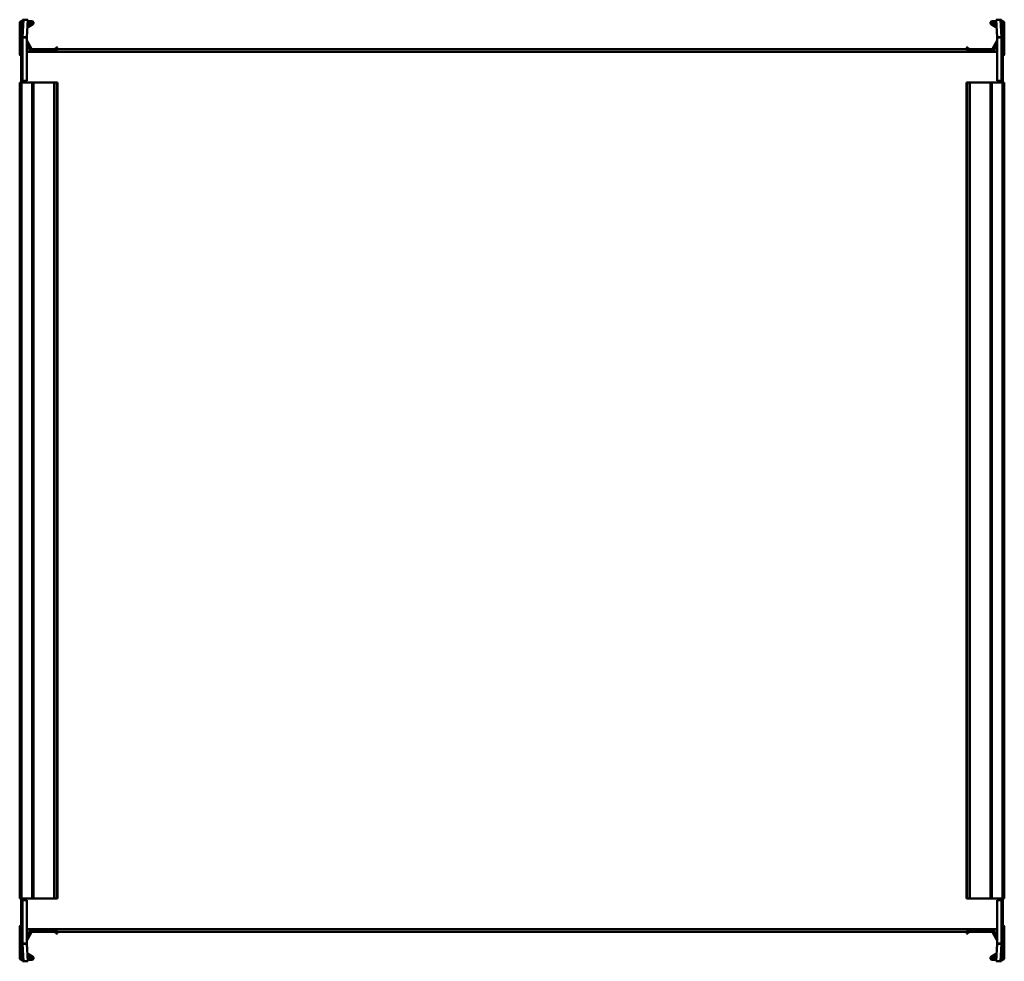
# Model space of a CAD drawing. Header units: millimetres. Extents: x 138 to 702, y 27 to 567.
import ezdxf

# ---------------------------------------------------------------- set-up
doc = ezdxf.new("R2010")
doc.units = ezdxf.units.MM
doc.header["$LTSCALE"] = 2
doc.layers.add('Widoczne (ISO)', color=7, linetype='Continuous', lineweight=50)
doc.layers.add('Widoczne wąskie (ISO)', color=7, linetype='Continuous', lineweight=35)

msp = doc.modelspace()

# ---------------------------------------------------------------- linework, layer by layer
at = {"layer": 'Widoczne (ISO)'}
for p, q in [((137.7, 547.2), (137.7, 565)), ((138.5, 565.4), (139.3, 565.4)), ((138.5, 553.4), (138.5, 565.4)), ((138.9, 566.2), (139.3, 566.2)), ((139.3, 566.94), (139.3, 556.94)), ((139.31, 566.99), (139.92, 566.97)), ((139.92, 566.97), (139.31, 557.06)), ((142.41, 566.81), (139.92, 566.97)), ((141.01, 566.9), (141.8, 566.9)), ((141.8, 566.9), (141.8, 566.87)), ((141.8, 556.91), (142.41, 566.81)), ((142.21, 563.53), (144.8, 565.03)), ((144.7, 565.4), (142.32, 565.4)), ((142.37, 566.2), (144.7, 566.2)), ((695.2, 565.03), (697.79, 563.53)), ((695.3, 566.2), (697.63, 566.2)), ((697.68, 565.4), (695.3, 565.4)), ((697.59, 566.81), (700.08, 566.97)), ((697.59, 566.81), (698.2, 556.91)), ((698.2, 566.9), (698.99, 566.9)), ((698.2, 566.9), (698.2, 566.87)), ((700.08, 566.97), (700.69, 566.99)), ((700.69, 557.06), (700.08, 566.97)), ((700.7, 556.94), (700.7, 566.94)), ((700.7, 566.2), (701.1, 566.2)), ((701.5, 565.4), (700.7, 565.4)), ((701.5, 565.4), (701.5, 553.4)), ((702.3, 565), (702.3, 547.2)), ((145.2, 564.33), (142.15, 562.57)), ((697.85, 562.57), (694.8, 564.33)), ((138.5, 552.9), (138.5, 553.4)), ((139.3, 556.94), (139.3, 556.83)), ((139.3, 556.83), (139.3, 531.9)), ((140.7, 556.83), (139.3, 556.83)), ((139.31, 557.06), (140.7, 556.97)), ((140.7, 556.97), (141.8, 556.91)), ((141.8, 556.83), (140.73, 556.83)), ((141.8, 556.83), (141.8, 556.87)), ((141.8, 531.91), (141.8, 556.83)), ((144.4, 549), (141.8, 553.51)), ((141.83, 555.06), (145.09, 549.4)), ((694.91, 549.4), (698.17, 555.06)), ((698.2, 553.51), (695.6, 549)), ((698.2, 556.91), (699.3, 556.97)), ((698.2, 556.83), (698.2, 556.87)), ((698.2, 556.83), (698.2, 531.91)), ((699.27, 556.83), (698.2, 556.83)), ((699.3, 556.97), (700.69, 557.06)), ((700.7, 556.83), (699.3, 556.83)), ((700.7, 556.83), (700.7, 556.94)), ((700.7, 531.9), (700.7, 556.83)), ((701.5, 553.4), (701.5, 552.9)), ((138.5, 552.9), (139.3, 552.9)), ((138.5, 550.69), (138.5, 552.9)), ((139.3, 552.89), (138.5, 550.69)), ((138.5, 549.81), (138.5, 550.69)), ((138.5, 549.81), (138.85, 549.68)), ((138.5, 548.6), (138.5, 548.5)), ((138.5, 548.5), (138.69, 548.5)), ((138.5, 545.5), (138.5, 548.5)), ((138.72, 548.8), (138.7, 548.8)), ((141.8, 550.4), (142.9, 550.4)), ((142.9, 548.8), (141.8, 548.8)), ((141.8, 548.5), (698.2, 548.5)), ((143.5, 548.5), (143.5, 549.07)), ((143.82, 550), (143.59, 550)), ((158.08, 550), (144.75, 550)), ((145.27, 549.3), (157.56, 549.3)), ((157.74, 549.4), (158.68, 551.03)), ((159.37, 550.63), (158.43, 549)), ((158.95, 551.1), (159.3, 550.9)), ((680.99, 550), (159.01, 550)), ((681.57, 549), (680.63, 550.63)), ((680.7, 550.9), (681.05, 551.1)), ((681.32, 551.03), (682.26, 549.4)), ((695.25, 550), (681.92, 550)), ((682.44, 549.3), (694.73, 549.3)), ((696.41, 550), (696.18, 550)), ((696.5, 548.5), (696.5, 549.07)), ((697.1, 550.4), (698.2, 550.4)), ((698.2, 548.8), (697.1, 548.8)), ((701.5, 552.9), (700.7, 552.9)), ((700.7, 552.89), (701.5, 550.69)), ((701.5, 549.81), (701.15, 549.68)), ((701.3, 548.8), (701.28, 548.8)), ((701.31, 548.5), (701.5, 548.5)), ((701.5, 552.9), (701.5, 550.69)), ((701.5, 550.69), (701.5, 549.81)), ((701.5, 548.5), (701.5, 548.6)), ((701.5, 545.5), (701.5, 548.5)), ((138.5, 545.5), (138.5, 539.84)), ((701.5, 539.84), (701.5, 545.5)), ((138.5, 534.72), (138.5, 539.84)), ((701.5, 539.84), (701.5, 534.72)), ((137.7, 531), (137.7, 63)), ((138.9, 531), (137.7, 531)), ((138.5, 532.4), (138.5, 534.72)), ((138.5, 532.4), (139.3, 532.4)), ((138.5, 531.9), (138.5, 532.4)), ((138.5, 531.9), (139.3, 531.9)), ((138.5, 531.9), (138.5, 531)), ((138.9, 531), (144.7, 531)), ((139.3, 531.9), (141, 531.9)), ((141.8, 531.91), (141, 531.91)), ((141, 531.91), (141, 531.9)), ((141, 531.9), (141, 531)), ((145.7, 531), (144.7, 531)), ((145.7, 531), (157.28, 531)), ((145.7, 531), (145.7, 63)), ((157.28, 531), (157.45, 531)), ((157.45, 531), (158.68, 531)), ((158.95, 531), (158.68, 531)), ((158.95, 531), (159.3, 531)), ((159.4, 531), (159.3, 531)), ((159.4, 531), (159.4, 63)), ((680.6, 531), (680.7, 531)), ((680.6, 63), (680.6, 531)), ((681.05, 531), (680.7, 531)), ((681.05, 531), (681.32, 531)), ((682.55, 531), (681.32, 531)), ((682.72, 531), (682.55, 531)), ((694.3, 531), (682.72, 531)), ((694.3, 531), (695.3, 531)), ((694.3, 63), (694.3, 531)), ((701.1, 531), (695.3, 531)), ((699, 531.91), (698.2, 531.91)), ((699, 531.9), (699, 531.91)), ((699, 531.9), (700.7, 531.9)), ((699, 531), (699, 531.9)), ((701.5, 532.4), (700.7, 532.4)), ((701.5, 531.9), (700.7, 531.9)), ((701.1, 531), (702.3, 531)), ((701.5, 534.72), (701.5, 532.4)), ((701.5, 532.4), (701.5, 531.9)), ((701.5, 531), (701.5, 531.9)), ((702.3, 63), (702.3, 531)), ((138.9, 63), (137.7, 63)), ((138.5, 63), (138.5, 62.1)), ((138.9, 63), (144.7, 63)), ((141, 63), (141, 62.1)), ((145.7, 63), (144.7, 63)), ((145.7, 63), (157.28, 63)), ((157.28, 63), (157.45, 63)), ((157.45, 63), (158.68, 63)), ((158.95, 63), (158.68, 63)), ((158.95, 63), (159.3, 63)), ((159.4, 63), (159.3, 63)), ((680.6, 63), (680.7, 63)), ((681.05, 63), (680.7, 63)), ((681.05, 63), (681.32, 63)), ((682.55, 63), (681.32, 63)), ((682.72, 63), (682.55, 63)), ((694.3, 63), (682.72, 63)), ((694.3, 63), (695.3, 63)), ((701.1, 63), (695.3, 63)), ((699, 62.1), (699, 63)), ((701.1, 63), (702.3, 63)), ((701.5, 62.1), (701.5, 63)), ((138.5, 61.6), (138.5, 62.1)), ((138.5, 62.1), (139.3, 62.1)), ((138.5, 61.6), (139.3, 61.6)), ((138.5, 59.28), (138.5, 61.6)), ((138.5, 54.16), (138.5, 59.28)), ((139.3, 62.1), (139.3, 37.17)), ((141, 62.1), (139.3, 62.1)), ((141, 62.1), (141, 62.09)), ((141, 62.09), (141.8, 62.09)), ((141.8, 37.17), (141.8, 62.09)), ((698.2, 62.09), (699, 62.09)), ((698.2, 62.09), (698.2, 37.17)), ((700.7, 62.1), (699, 62.1)), ((699, 62.09), (699, 62.1)), ((700.7, 37.17), (700.7, 62.1)), ((701.5, 62.1), (700.7, 62.1)), ((701.5, 61.6), (700.7, 61.6)), ((701.5, 62.1), (701.5, 61.6)), ((701.5, 61.6), (701.5, 59.28)), ((701.5, 59.28), (701.5, 54.16)), ((138.5, 54.16), (138.5, 48.5)), ((701.5, 48.5), (701.5, 54.16)), ((137.7, 29), (137.7, 46.8)), ((138.5, 48.5), (138.5, 45.5)), ((138.5, 45.5), (138.5, 45.4)), ((138.69, 45.5), (138.5, 45.5)), ((138.7, 45.2), (138.72, 45.2)), ((698.2, 45.5), (141.8, 45.5)), ((141.8, 45.2), (142.9, 45.2)), ((143.5, 45.5), (143.5, 44.93)), ((696.5, 45.5), (696.5, 44.93)), ((697.1, 45.2), (698.2, 45.2)), ((701.28, 45.2), (701.3, 45.2)), ((701.5, 45.5), (701.31, 45.5)), ((701.5, 48.5), (701.5, 45.5)), ((701.5, 45.4), (701.5, 45.5)), ((702.3, 46.8), (702.3, 29)), ((138.5, 44.19), (138.85, 44.32)), ((138.5, 43.31), (138.5, 44.19)), ((138.5, 41.1), (138.5, 43.31)), ((139.3, 41.11), (138.5, 43.31)), ((138.5, 41.1), (139.3, 41.1)), ((138.5, 40.6), (138.5, 41.1)), ((138.5, 28.6), (138.5, 40.6)), ((141.8, 40.49), (144.4, 45)), ((142.9, 43.6), (141.8, 43.6)), ((145.09, 44.6), (141.83, 38.94)), ((143.59, 44), (143.82, 44)), ((144.75, 44), (158.08, 44)), ((157.56, 44.7), (145.27, 44.7)), ((158.68, 42.97), (157.74, 44.6)), ((158.43, 45), (159.37, 43.37)), ((159.3, 43.1), (158.95, 42.9)), ((159.01, 44), (680.99, 44)), ((680.63, 43.37), (681.57, 45)), ((681.05, 42.9), (680.7, 43.1)), ((682.26, 44.6), (681.32, 42.97)), ((681.92, 44), (695.25, 44)), ((694.73, 44.7), (682.44, 44.7)), ((698.17, 38.94), (694.91, 44.6)), ((695.6, 45), (698.2, 40.49)), ((696.18, 44), (696.41, 44)), ((698.2, 43.6), (697.1, 43.6)), ((700.7, 41.11), (701.5, 43.31)), ((701.5, 41.1), (700.7, 41.1)), ((701.5, 44.19), (701.15, 44.32)), ((701.5, 44.19), (701.5, 43.31)), ((701.5, 43.31), (701.5, 41.1)), ((701.5, 41.1), (701.5, 40.6)), ((701.5, 40.6), (701.5, 28.6)), ((139.3, 37.17), (139.3, 37.06)), ((139.3, 37.17), (140.7, 37.17)), ((139.3, 37.06), (139.3, 27.06)), ((140.7, 37.03), (139.31, 36.94)), ((139.31, 36.94), (139.92, 27.03)), ((141.8, 37.09), (140.7, 37.03)), ((140.73, 37.17), (141.8, 37.17)), ((141.8, 37.17), (141.8, 37.13)), ((142.41, 27.19), (141.8, 37.09)), ((698.2, 37.09), (697.59, 27.19)), ((698.2, 37.17), (699.27, 37.17)), ((698.2, 37.17), (698.2, 37.13)), ((699.3, 37.03), (698.2, 37.09)), ((699.3, 37.17), (700.7, 37.17)), ((700.69, 36.94), (699.3, 37.03)), ((700.08, 27.03), (700.69, 36.94)), ((700.7, 37.06), (700.7, 37.17)), ((700.7, 27.06), (700.7, 37.06)), ((138.5, 28.6), (139.3, 28.6)), ((142.15, 31.43), (145.2, 29.67)), ((144.8, 28.97), (142.21, 30.47)), ((142.32, 28.6), (144.7, 28.6)), ((694.8, 29.67), (697.85, 31.43)), ((697.79, 30.47), (695.2, 28.97)), ((695.3, 28.6), (697.68, 28.6)), ((701.5, 28.6), (700.7, 28.6)), ((139.3, 27.8), (138.9, 27.8)), ((139.92, 27.03), (139.31, 27.01)), ((142.41, 27.19), (139.92, 27.03)), ((141.8, 27.1), (141.01, 27.1)), ((141.8, 27.1), (141.8, 27.13)), ((144.7, 27.8), (142.37, 27.8)), ((697.63, 27.8), (695.3, 27.8)), ((697.59, 27.19), (700.08, 27.03)), ((698.2, 27.1), (698.2, 27.13)), ((698.99, 27.1), (698.2, 27.1)), ((700.69, 27.01), (700.08, 27.03)), ((701.1, 27.8), (700.7, 27.8))]:
    msp.add_line(p, q, dxfattribs=at)
for centre, radius, start, end in [((138.9, 565), 1.2, 90, 180), ((144.7, 565.2), 1, 300, 90), ((144.7, 565.2), 0.2, 300, 90), ((695.3, 565.2), 1, 90, 240), ((695.3, 565.2), 0.2, 90, 240), ((701.1, 565), 1.2, 0, 90), ((142, 555.16), 0.2, 180, 210), ((698, 555.16), 0.2, 330, 0), ((138.7, 548.6), 0.2, 90, 180), ((142.9, 549.6), 0.8, 270, 90), ((145.27, 549.5), 1, 210, 270), ((145.27, 549.5), 0.2, 210, 270), ((157.56, 549.5), 0.2, 270, 330), ((157.56, 549.5), 1, 270, 330), ((158.85, 550.93), 0.2, 60, 150), ((159.2, 550.73), 0.2, 330, 60), ((680.8, 550.73), 0.2, 120, 210), ((681.15, 550.93), 0.2, 30, 120), ((682.44, 549.5), 1, 210, 270), ((682.44, 549.5), 0.2, 210, 270), ((694.73, 549.5), 0.2, 270, 330), ((694.73, 549.5), 1, 270, 330), ((697.1, 549.6), 0.8, 90, 270), ((701.3, 548.6), 0.2, 0, 90), ((138.7, 547.2), 1, 180, 258.463), ((701.3, 547.2), 1, 281.537, 0), ((138.7, 46.8), 1, 101.537, 180), ((138.7, 45.4), 0.2, 180, 270), ((142.9, 44.4), 0.8, 270, 90), ((145.27, 44.5), 1, 90, 150), ((157.56, 44.5), 1, 30, 90), ((682.44, 44.5), 1, 90, 150), ((694.73, 44.5), 1, 30, 90), ((697.1, 44.4), 0.8, 90, 270), ((701.3, 45.4), 0.2, 270, 0), ((701.3, 46.8), 1, 0, 78.463), ((145.27, 44.5), 0.2, 90, 150), ((157.56, 44.5), 0.2, 30, 90), ((158.85, 43.07), 0.2, 210, 300), ((159.2, 43.27), 0.2, 300, 30), ((680.8, 43.27), 0.2, 150, 240), ((681.15, 43.07), 0.2, 240, 330), ((682.44, 44.5), 0.2, 90, 150), ((694.73, 44.5), 0.2, 30, 90), ((142, 38.84), 0.2, 150, 180), ((698, 38.84), 0.2, 0, 30), ((138.9, 29), 1.2, 180, 270), ((144.7, 28.8), 1, 270, 60), ((144.7, 28.8), 0.2, 270, 60), ((695.3, 28.8), 1, 120, 270), ((695.3, 28.8), 0.2, 120, 270), ((701.1, 29), 1.2, 270, 0)]:
    msp.add_arc(centre, radius, start, end, dxfattribs=at)
for points in [[(139.31, 566.99), (139.31, 566.97), (139.3, 566.96), (139.3, 566.94)], [(141.8, 566.85), (141.8, 566.86), (141.8, 566.86), (141.8, 566.87)], [(698.2, 566.87), (698.2, 566.86), (698.2, 566.86), (698.2, 566.85)], [(700.69, 566.99), (700.69, 566.97), (700.7, 566.96), (700.7, 566.94)], [(139.31, 557.06), (139.31, 557.02), (139.3, 556.98), (139.3, 556.94)], [(141.8, 556.87), (141.8, 556.88), (141.8, 556.89), (141.8, 556.91)], [(698.2, 556.91), (698.2, 556.89), (698.2, 556.88), (698.2, 556.87)], [(700.69, 557.06), (700.69, 557.02), (700.7, 556.98), (700.7, 556.94)], [(139.31, 36.94), (139.31, 36.98), (139.3, 37.02), (139.3, 37.06)], [(141.8, 37.09), (141.8, 37.11), (141.8, 37.12), (141.8, 37.13)], [(698.2, 37.13), (698.2, 37.12), (698.2, 37.11), (698.2, 37.09)], [(700.69, 36.94), (700.69, 36.98), (700.7, 37.02), (700.7, 37.06)], [(139.31, 27.01), (139.31, 27.03), (139.3, 27.04), (139.3, 27.06)], [(141.8, 27.13), (141.8, 27.14), (141.8, 27.14), (141.8, 27.15)], [(698.2, 27.15), (698.2, 27.14), (698.2, 27.14), (698.2, 27.13)], [(700.69, 27.01), (700.69, 27.03), (700.7, 27.04), (700.7, 27.06)]]:
    msp.add_open_spline(points, degree=3, dxfattribs=at)
for points, knots in [([(138.5, 539.84), (138.52, 541.75), (138.53, 543.67), (138.55, 545.47), (138.56, 545.99), (138.57, 546.38), (138.57, 546.53), (138.61, 547.94), (138.72, 548.89), (138.85, 549.68)], [-1.95287, -1.95287, -1.95287, -1.95287, -0.854643, -0.854643, -0.82091, -0.82091, -0.798868, -0.798868, -0.619017, -0.619017, -0.619017, -0.619017]), ([(701.5, 539.84), (701.49, 541.2), (701.48, 542.45), (701.46, 544.25), (701.45, 544.99), (701.44, 545.76), (701.44, 546.08), (701.43, 546.44), (701.43, 546.62), (701.41, 547.05), (701.4, 547.3), (701.34, 548.25), (701.28, 548.93), (701.16, 549.63), (701.16, 549.66), (701.15, 549.68)], [0.4926398, 0.4926398, 0.4926398, 0.4926398, 0.5669172, 0.5669172, 0.6175904, 0.6175904, 0.6200707, 0.6200707, 0.6224298, 0.6224298, 0.6258618, 0.6258618, 0.63518, 0.63518, 0.6355201, 0.6355201, 0.6355201, 0.6355201]), ([(139.3, 546), (139.29, 545.99), (139.27, 545.99), (139.24, 545.98), (139.23, 545.98), (139.2, 545.97), (139.19, 545.97), (139.14, 545.92), (139.11, 545.87), (139.04, 545.7), (139, 545.56), (138.86, 544.9), (138.79, 544.07), (138.66, 541.98), (138.61, 540.62), (138.54, 537.77), (138.52, 536.19), (138.5, 534.72)], [-4.294451, -4.294451, -4.294451, -4.294451, -4.260976, -4.260976, -4.225754, -4.225754, -4.190018, -4.190018, -4.104754, -4.104754, -3.964207, -3.964207, -3.45937, -3.45937, -2.870368, -2.870368, -2.287369, -2.287369, -2.287369, -2.287369]), ([(700.7, 546), (700.71, 545.99), (700.73, 545.99), (700.75, 545.99), (700.76, 545.98), (700.78, 545.98), (700.78, 545.98), (700.82, 545.97), (700.84, 545.94), (700.9, 545.85), (700.93, 545.78), (701, 545.56), (701.04, 545.38), (701.15, 544.74), (701.2, 544.14), (701.32, 542.44), (701.37, 541.07), (701.45, 538.08), (701.48, 536.3), (701.5, 534.72)], [0.395755, 0.395755, 0.395755, 0.395755, 0.408065, 0.408065, 0.41657, 0.41657, 0.424022, 0.424022, 0.506629, 0.506629, 0.609066, 0.609066, 0.795832, 0.795832, 1.287097, 1.287097, 2.195023, 2.195023, 3.203538, 3.203538, 3.203538, 3.203538]), ([(139.3, 48), (139.29, 48.01), (139.27, 48.01), (139.25, 48.01), (139.24, 48.02), (139.22, 48.02), (139.22, 48.02), (139.18, 48.03), (139.16, 48.06), (139.1, 48.15), (139.07, 48.22), (139, 48.44), (138.96, 48.62), (138.85, 49.26), (138.8, 49.86), (138.68, 51.56), (138.63, 52.93), (138.55, 55.92), (138.52, 57.7), (138.5, 59.28)], [0.395755, 0.395755, 0.395755, 0.395755, 0.408065, 0.408065, 0.41657, 0.41657, 0.424022, 0.424022, 0.506629, 0.506629, 0.609066, 0.609066, 0.795832, 0.795832, 1.287097, 1.287097, 2.195023, 2.195023, 3.203538, 3.203538, 3.203538, 3.203538]), ([(700.7, 48), (700.71, 48.01), (700.73, 48.01), (700.76, 48.02), (700.77, 48.02), (700.8, 48.03), (700.81, 48.03), (700.86, 48.08), (700.89, 48.13), (700.96, 48.3), (701, 48.44), (701.14, 49.1), (701.21, 49.93), (701.34, 52.02), (701.39, 53.38), (701.46, 56.23), (701.48, 57.81), (701.5, 59.28)], [-4.294451, -4.294451, -4.294451, -4.294451, -4.260976, -4.260976, -4.225754, -4.225754, -4.190018, -4.190018, -4.104754, -4.104754, -3.964207, -3.964207, -3.45937, -3.45937, -2.870368, -2.870368, -2.287369, -2.287369, -2.287369, -2.287369]), ([(138.5, 54.16), (138.51, 52.8), (138.52, 51.55), (138.54, 49.75), (138.55, 49.01), (138.56, 48.24), (138.56, 47.92), (138.57, 47.56), (138.57, 47.38), (138.59, 46.95), (138.6, 46.7), (138.66, 45.75), (138.72, 45.07), (138.84, 44.37), (138.84, 44.34), (138.85, 44.32)], [0.4926398, 0.4926398, 0.4926398, 0.4926398, 0.5669172, 0.5669172, 0.6175904, 0.6175904, 0.6200707, 0.6200707, 0.6224298, 0.6224298, 0.6258618, 0.6258618, 0.63518, 0.63518, 0.6355201, 0.6355201, 0.6355201, 0.6355201]), ([(701.5, 54.16), (701.48, 52.25), (701.47, 50.33), (701.45, 48.53), (701.44, 48.01), (701.43, 47.62), (701.43, 47.47), (701.39, 46.06), (701.28, 45.11), (701.15, 44.32)], [-1.95287, -1.95287, -1.95287, -1.95287, -0.854643, -0.854643, -0.82091, -0.82091, -0.798868, -0.798868, -0.619017, -0.619017, -0.619017, -0.619017])]:
    msp.add_open_spline(points, degree=3, knots=knots, dxfattribs=at)
at = {"layer": 'Widoczne wąskie (ISO)'}
for p, q in [((138.5, 553.4), (139.3, 553.4)), ((140.7, 556.97), (140.7, 556.97)), ((140.73, 556.83), (140.7, 556.83)), ((699.3, 556.83), (699.27, 556.83)), ((699.3, 556.97), (699.3, 556.97)), ((701.5, 553.4), (700.7, 553.4)), ((138.9, 531), (138.9, 63)), ((144.7, 531), (144.7, 63)), ((157.28, 531), (157.28, 63)), ((157.45, 531), (157.45, 63)), ((158.68, 531), (158.68, 63)), ((158.95, 531), (158.95, 63)), ((159.3, 531), (159.3, 63)), ((680.7, 63), (680.7, 531)), ((681.05, 63), (681.05, 531)), ((681.32, 63), (681.32, 531)), ((682.55, 63), (682.55, 531)), ((682.72, 63), (682.72, 531)), ((695.3, 63), (695.3, 531)), ((701.1, 63), (701.1, 531)), ((138.5, 40.6), (139.3, 40.6)), ((701.5, 40.6), (700.7, 40.6)), ((140.7, 37.17), (140.73, 37.17)), ((140.7, 37.03), (140.7, 37.03)), ((699.27, 37.17), (699.3, 37.17)), ((699.3, 37.03), (699.3, 37.03))]:
    msp.add_line(p, q, dxfattribs=at)

doc.saveas('drawing.dxf')
